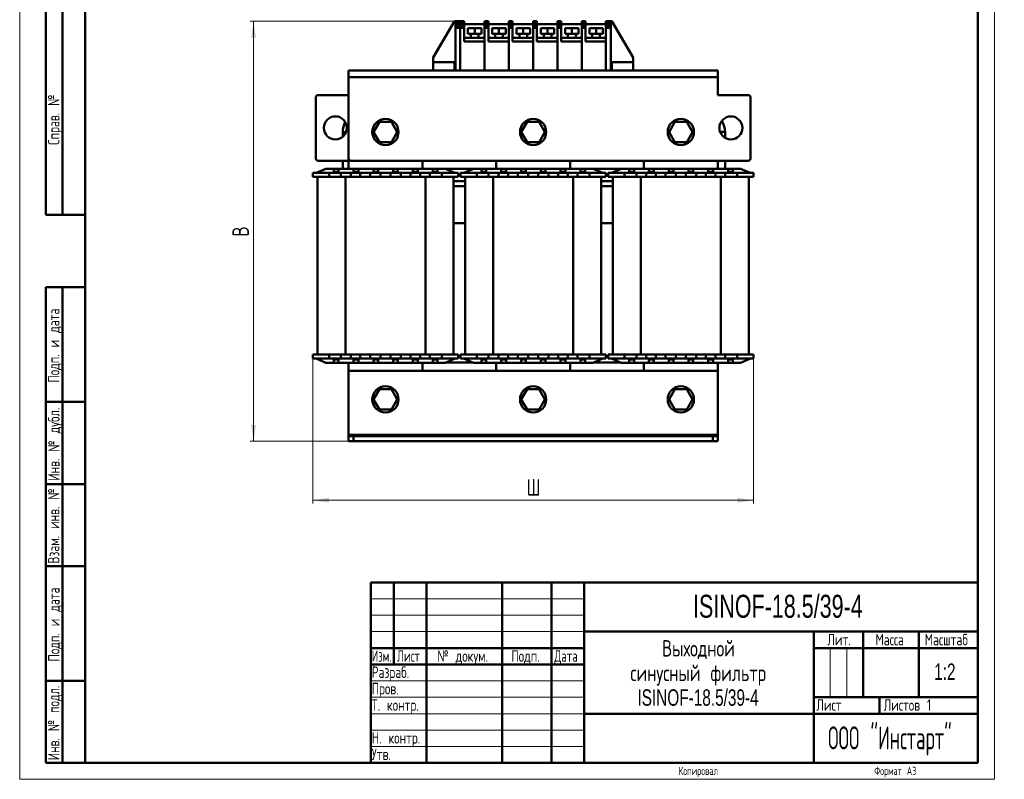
# Model space of a CAD drawing. Header units: millimetres. Extents: x 0 to 600, y 0 to 840.
# Tile 1 of 2: x 0 to 600, y 0 to 463. Entities that reach past the tile are written whole.
import ezdxf

# ---------------------------------------------------------------- set-up
doc = ezdxf.new("R2010")
doc.units = ezdxf.units.MM
doc.header["$LTSCALE"] = 2
doc.layers.add('ОСЕВЫЕ', color=7, linetype='Continuous')
doc.styles.add('SLDTEXTSTYLE0', font='TXT', dxfattribs={"width": 0.7})
doc.styles.add('SLDTEXTSTYLE1', font='TXT', dxfattribs={"width": 0.7, "bigfont": 'bigfont'})
doc.styles.add('SLDTEXTSTYLE2', font='TXT', dxfattribs={"width": 0.705079, "bigfont": 'bigfont'})
doc.styles.add('SLDTEXTSTYLE3', font='TXT', dxfattribs={"width": 0.648852, "bigfont": 'bigfont'})
doc.styles.add('SLDTEXTSTYLE4', font='TXT', dxfattribs={"width": 0.632021, "bigfont": 'bigfont'})
doc.styles.add('SLDTEXTSTYLE5', font='TXT', dxfattribs={"width": 0.625377, "bigfont": 'bigfont'})
doc.styles.add('SLDTEXTSTYLE6', font='TXT', dxfattribs={"width": 0.558023, "bigfont": 'bigfont'})
doc.dimstyles.new('SLDDIMSTYLE0', dxfattribs={"dimtxt": 10, "dimasz": 10, "dimexe": 0, "dimexo": 0.0625, "dimgap": 2.5, "dimtad": 2, "dimdec": 1, "dimrnd": 1e-09, "dimzin": 12, "dimdsep": 46, "dimtxsty": 'SLDTEXTSTYLE0', "dimsah": 1, "dimcen": 0.09, "dimadec": 0, "dimazin": 3, "dimtfac": 1, "dimtdec": 3, "dimtofl": 0, "dimtmove": 0, "dimatfit": 3, "dimfxl": 1, "dimfrac": 2, "dimtolj": 1, "dimtzin": 12, "dimarcsym": 0})

# ---------------------------------------------------------------- blocks, each defined once
blk = doc.blocks.new('SW_NOTE_0')
at = {"color": 0, "linetype": 'Continuous', "lineweight": 0, "char_height": 10, "attachment_point": 2}
for s, insert, style in [('Выходной', (23.12, 12.85), 'SLDTEXTSTYLE1'), ('синусный фильтр', (22.95, -2.15), 'SLDTEXTSTYLE1'), ('ISINOF-18.5/39-4', (22.84, -17.15), 'SLDTEXTSTYLE0')]:
    blk.add_mtext(s, dxfattribs=dict(at, insert=insert, style=style))
blk = doc.blocks.new('_D')
at = {"color": 7, "linetype": 'Continuous', "lineweight": 0}
for p, q in [((178.55, 256.5), (178.55, 168.07)), ((447.25, 256.5), (447.25, 168.07)), ((178.55, 170.07), (447.25, 170.07))]:
    blk.add_line(p, q, dxfattribs=at)
at = {"color": 7, "linetype": 'Continuous', "lineweight": 18}
for points in [[(178.55, 170.07), (188.55, 168.53), (188.55, 171.6)], [(447.25, 170.07), (437.25, 171.6), (437.25, 168.53)]]:
    blk.add_solid(points, dxfattribs=at)
at = {"color": 7, "linetype": 'Continuous', "lineweight": 18, "insert": (308.99, 182.96), "char_height": 10, "attachment_point": 1, "style": 'SLDTEXTSTYLE1'}
blk.add_mtext('Ш', dxfattribs=at)
blk = doc.blocks.new('_D_1')
at = {"color": 7, "linetype": 'Continuous', "lineweight": 0}
for p, q in [((265.48, 462.07), (140.55, 462.07)), ((142.55, 206.07), (142.55, 462.07)), ((203.38, 206.07), (140.55, 206.07))]:
    blk.add_line(p, q, dxfattribs=at)
at = {"color": 7, "linetype": 'Continuous', "lineweight": 18}
for points in [[(142.55, 462.07), (141.01, 452.07), (144.09, 452.07)], [(142.55, 206.07), (144.09, 216.07), (141.01, 216.07)]]:
    blk.add_solid(points, dxfattribs=at)
at = {"color": 7, "linetype": 'Continuous', "lineweight": 18, "insert": (129.66, 330.86), "char_height": 10, "attachment_point": 1, "rotation": 90, "style": 'SLDTEXTSTYLE1'}
blk.add_mtext('В', dxfattribs=at)

msp = doc.modelspace()

# ---------------------------------------------------------------- linework, layer by layer
at = {"color": 7, "linetype": 'Continuous', "lineweight": 50}
for p, q in [((40, 830), (40, 10)), ((40, 830), (40, 10)), ((584, 10), (584, 830)), ((16, 344), (16, 584)), ((16, 344), (16, 584)), ((26, 344), (26, 584)), ((26, 344), (26, 584)), ((265, 462.07), (252, 440.07)), ((265.5, 462.07), (265, 462.07)), ((268.5, 462.07), (265.5, 462.07)), ((265.5, 461.07), (265.5, 462.07)), ((268.5, 461.07), (268.5, 462.07)), ((268.5, 462.07), (270.81, 462.07)), ((268.5, 462.07), (268.5, 461.07)), ((270.81, 462.07), (270.81, 461.07)), ((283.3, 462.07), (285.61, 462.07)), ((283.3, 462.07), (283.3, 461.07)), ((285.61, 462.07), (285.61, 461.07)), ((298.1, 462.07), (300.41, 462.07)), ((298.1, 462.07), (298.1, 461.07)), ((300.41, 462.07), (300.41, 461.07)), ((312.9, 462.07), (315.21, 462.07)), ((312.9, 462.07), (312.9, 461.07)), ((315.21, 462.07), (315.21, 461.07)), ((327.7, 462.07), (330.01, 462.07)), ((327.7, 462.07), (327.7, 461.07)), ((330.01, 462.07), (330.01, 461.07)), ((342.5, 462.07), (344.81, 462.07)), ((342.5, 462.07), (342.5, 461.07)), ((344.81, 462.07), (344.81, 461.07)), ((357.3, 462.07), (360.3, 462.07)), ((357.3, 461.07), (357.3, 462.07)), ((360.3, 462.07), (360.3, 461.07)), ((360.3, 462.07), (360.8, 462.07)), ((360.8, 462.07), (373.8, 440.07)), ((265.5, 461.07), (268.5, 461.07)), ((265.5, 461.07), (265.5, 460.07)), ((265.5, 460.07), (268.5, 460.07)), ((265.5, 460.07), (265.5, 459.07)), ((268.5, 459.07), (265.5, 459.07)), ((265.5, 458.05), (265.5, 459.07)), ((265.5, 458.05), (268.5, 458.05)), ((265.5, 432.07), (265.5, 458.05)), ((268.5, 460.07), (268.5, 461.07)), ((268.5, 461.07), (270.81, 461.07)), ((268.5, 459.07), (268.5, 460.07)), ((270.81, 460.07), (268.5, 460.07)), ((268.5, 458.05), (268.5, 459.07)), ((270.81, 459.07), (268.5, 459.07)), ((268.5, 432.07), (268.5, 458.05)), ((270.81, 458.05), (268.5, 458.05)), ((270.81, 460.07), (270.81, 461.07)), ((283.3, 460.25), (270.81, 460.25)), ((270.81, 459.07), (270.81, 460.07)), ((270.81, 459.07), (270.81, 458.05)), ((270.81, 449.67), (270.81, 458.05)), ((277.28, 457.9), (273.17, 457.9)), ((273.17, 454.37), (273.17, 457.9)), ((277.28, 454.37), (277.28, 457.9)), ((281.4, 457.9), (277.28, 457.9)), ((281.4, 454.37), (281.4, 457.9)), ((283.3, 461.07), (285.61, 461.07)), ((283.3, 461.07), (283.3, 460.07)), ((285.61, 460.07), (283.3, 460.07)), ((283.3, 460.07), (283.3, 459.07)), ((285.61, 459.07), (283.3, 459.07)), ((283.3, 459.07), (283.3, 458.05)), ((285.61, 458.05), (283.3, 458.05)), ((283.3, 458.05), (283.3, 432.07)), ((285.61, 460.07), (285.61, 461.07)), ((298.1, 460.25), (285.61, 460.25)), ((285.61, 459.07), (285.61, 460.07)), ((285.61, 459.07), (285.61, 458.05)), ((285.61, 449.67), (285.61, 458.05)), ((292.08, 457.9), (287.97, 457.9)), ((287.97, 454.37), (287.97, 457.9)), ((296.2, 457.9), (292.08, 457.9)), ((292.08, 454.37), (292.08, 457.9)), ((296.2, 454.37), (296.2, 457.9)), ((298.1, 461.07), (300.41, 461.07)), ((298.1, 461.07), (298.1, 460.07)), ((298.1, 460.07), (300.41, 460.07)), ((298.1, 460.07), (298.1, 459.07)), ((300.41, 459.07), (298.1, 459.07)), ((298.1, 459.07), (298.1, 458.05)), ((298.1, 458.05), (298.1, 432.07)), ((300.41, 458.05), (298.1, 458.05)), ((300.41, 460.07), (300.41, 461.07)), ((312.9, 460.25), (300.41, 460.25)), ((300.41, 459.07), (300.41, 460.07)), ((300.41, 459.07), (300.41, 458.05)), ((300.41, 449.67), (300.41, 458.05)), ((306.88, 457.9), (302.77, 457.9)), ((302.77, 454.37), (302.77, 457.9)), ((306.88, 454.37), (306.88, 457.9)), ((311, 457.9), (306.88, 457.9)), ((311, 454.37), (311, 457.9)), ((312.9, 461.07), (315.21, 461.07)), ((312.9, 461.07), (312.9, 460.07)), ((312.9, 460.07), (315.21, 460.07)), ((312.9, 460.07), (312.9, 459.07)), ((312.9, 459.07), (312.9, 458.05)), ((315.21, 459.07), (312.9, 459.07)), ((312.9, 458.05), (312.9, 432.07)), ((315.21, 458.05), (312.9, 458.05)), ((315.21, 460.07), (315.21, 461.07)), ((327.7, 460.25), (315.21, 460.25)), ((315.21, 459.07), (315.21, 460.07)), ((315.21, 459.07), (315.21, 458.05)), ((315.21, 449.67), (315.21, 458.05)), ((317.57, 454.37), (317.57, 457.9)), ((321.68, 457.9), (317.57, 457.9)), ((325.8, 457.9), (321.68, 457.9)), ((321.68, 454.37), (321.68, 457.9)), ((325.8, 454.37), (325.8, 457.9)), ((327.7, 461.07), (330.01, 461.07)), ((327.7, 461.07), (327.7, 460.07)), ((327.7, 460.07), (330.01, 460.07)), ((327.7, 460.07), (327.7, 459.07)), ((330.01, 459.07), (327.7, 459.07)), ((327.7, 459.07), (327.7, 458.05)), ((327.7, 458.05), (327.7, 432.07)), ((330.01, 458.05), (327.7, 458.05)), ((330.01, 460.07), (330.01, 461.07)), ((342.5, 460.25), (330.01, 460.25)), ((330.01, 459.07), (330.01, 460.07)), ((330.01, 459.07), (330.01, 458.05)), ((330.01, 449.67), (330.01, 458.05)), ((332.37, 454.37), (332.37, 457.9)), ((336.48, 457.9), (332.37, 457.9)), ((336.48, 454.37), (336.48, 457.9)), ((340.6, 457.9), (336.48, 457.9)), ((340.6, 454.37), (340.6, 457.9)), ((342.5, 461.07), (344.81, 461.07)), ((342.5, 461.07), (342.5, 460.07)), ((342.5, 460.07), (344.81, 460.07)), ((342.5, 460.07), (342.5, 459.07)), ((344.81, 459.07), (342.5, 459.07)), ((342.5, 459.07), (342.5, 458.05)), ((342.5, 458.05), (342.5, 432.07)), ((344.81, 458.05), (342.5, 458.05)), ((344.81, 460.07), (344.81, 461.07)), ((357.3, 460.25), (344.81, 460.25)), ((344.81, 459.07), (344.81, 460.07)), ((344.81, 459.07), (344.81, 458.05)), ((344.81, 449.67), (344.81, 458.05)), ((351.28, 457.9), (347.17, 457.9)), ((347.17, 454.37), (347.17, 457.9)), ((351.28, 454.37), (351.28, 457.9)), ((355.4, 457.9), (351.28, 457.9)), ((355.4, 454.37), (355.4, 457.9)), ((360.3, 461.07), (357.3, 461.07)), ((357.3, 460.07), (357.3, 461.07)), ((357.3, 452.02), (357.3, 460.25)), ((360.3, 460.07), (357.3, 460.07)), ((357.3, 459.07), (357.3, 460.07)), ((357.3, 459.07), (360.3, 459.07)), ((357.3, 458.05), (357.3, 459.07)), ((360.3, 458.05), (357.3, 458.05)), ((357.3, 458.05), (357.3, 432.07)), ((360.3, 461.07), (360.3, 460.07)), ((360.3, 460.07), (360.3, 459.07)), ((360.3, 459.07), (360.3, 458.05)), ((360.3, 432.07), (360.3, 458.05)), ((283.3, 452.02), (270.81, 452.02)), ((277.28, 454.37), (273.17, 454.37)), ((274.93, 454.37), (274.93, 452.02)), ((281.4, 454.37), (277.28, 454.37)), ((279.64, 452.02), (279.64, 454.37)), ((298.1, 452.02), (285.61, 452.02)), ((292.08, 454.37), (287.97, 454.37)), ((289.73, 454.37), (289.73, 452.02)), ((296.2, 454.37), (292.08, 454.37)), ((294.44, 452.02), (294.44, 454.37)), ((312.9, 452.02), (300.41, 452.02)), ((306.88, 454.37), (302.77, 454.37)), ((304.53, 454.37), (304.53, 452.02)), ((311, 454.37), (306.88, 454.37)), ((309.24, 452.02), (309.24, 454.37)), ((327.7, 452.02), (315.21, 452.02)), ((321.68, 454.37), (317.57, 454.37)), ((319.33, 454.37), (319.33, 452.02)), ((325.8, 454.37), (321.68, 454.37)), ((324.04, 452.02), (324.04, 454.37)), ((342.5, 452.02), (330.01, 452.02)), ((336.48, 454.37), (332.37, 454.37)), ((334.13, 454.37), (334.13, 452.02)), ((340.6, 454.37), (336.48, 454.37)), ((338.84, 452.02), (338.84, 454.37)), ((357.3, 452.02), (344.81, 452.02)), ((351.28, 454.37), (347.17, 454.37)), ((348.93, 454.37), (348.93, 452.02)), ((355.4, 454.37), (351.28, 454.37)), ((353.64, 452.02), (353.64, 454.37)), ((357.3, 449.67), (357.3, 452.02)), ((283.3, 449.67), (270.81, 449.67)), ((283.3, 432.07), (283.3, 449.67)), ((298.1, 449.67), (285.61, 449.67)), ((298.1, 432.07), (298.1, 449.67)), ((312.9, 449.67), (300.41, 449.67)), ((312.9, 432.07), (312.9, 449.67)), ((327.7, 449.67), (315.21, 449.67)), ((327.7, 432.07), (327.7, 449.67)), ((342.5, 449.67), (330.01, 449.67)), ((342.5, 432.07), (342.5, 449.67)), ((357.3, 449.67), (344.81, 449.67)), ((357.3, 432.07), (357.3, 449.67)), ((252, 437.07), (252, 440.07)), ((373.8, 437.07), (373.8, 440.07)), ((200.4, 432.07), (425.4, 432.07)), ((200.4, 428.07), (200.4, 432.07)), ((252, 432.07), (252, 437.07)), ((265, 437.07), (252, 437.07)), ((265, 437.07), (265, 432.07)), ((265, 437.07), (265.5, 437.07)), ((265, 432.07), (265.5, 432.07)), ((265.5, 432.07), (265.5, 437.07)), ((265.5, 432.07), (268.5, 432.07)), ((283.3, 432.07), (268.5, 432.07)), ((298.1, 432.07), (283.3, 432.07)), ((312.9, 432.07), (298.1, 432.07)), ((327.7, 432.07), (312.9, 432.07)), ((342.5, 432.07), (327.7, 432.07)), ((357.3, 432.07), (342.5, 432.07)), ((360.3, 432.07), (357.3, 432.07)), ((360.3, 432.07), (360.3, 437.07)), ((360.3, 437.07), (360.8, 437.07)), ((360.3, 432.07), (360.8, 432.07)), ((373.8, 437.07), (360.8, 437.07)), ((360.8, 437.07), (360.8, 432.07)), ((373.8, 432.07), (373.8, 437.07)), ((425.4, 432.07), (425.4, 428.07)), ((200.4, 378.57), (200.4, 428.07)), ((425.4, 428.07), (200.4, 428.07)), ((425.4, 428.07), (425.4, 417.07)), ((180.4, 415.57), (180.4, 378.57)), ((200.4, 417.07), (181.9, 417.07)), ((425.4, 417.07), (443.9, 417.07)), ((445.4, 415.57), (445.4, 378.57)), ((215.7, 394.57), (219.3, 400.8)), ((219.3, 400.8), (226.5, 400.8)), ((226.5, 400.8), (230.1, 394.57)), ((305.7, 394.57), (309.3, 400.8)), ((309.3, 400.8), (316.5, 400.8)), ((316.5, 400.8), (320.1, 394.57)), ((395.7, 394.57), (399.3, 400.8)), ((399.3, 400.8), (406.5, 400.8)), ((406.5, 400.8), (410.1, 394.57)), ((196.9, 394.53), (196.9, 391.7)), ((219.3, 388.33), (215.7, 394.57)), ((230.1, 394.57), (226.5, 388.33)), ((309.3, 388.33), (305.7, 394.57)), ((320.1, 394.57), (316.5, 388.33)), ((399.3, 388.33), (395.7, 394.57)), ((410.1, 394.57), (406.5, 388.33)), ((429.88, 394.58), (429.88, 391.02)), ((226.5, 388.33), (219.3, 388.33)), ((316.5, 388.33), (309.3, 388.33)), ((406.5, 388.33), (399.3, 388.33)), ((200.4, 372.22), (200.4, 378.57)), ((186.64, 372.22), (180.64, 369.72)), ((181.9, 377.07), (200.4, 377.07)), ((191.44, 372.22), (186.64, 372.22)), ((191.44, 372.22), (194.37, 372.22)), ((191.44, 370.22), (191.44, 372.22)), ((194.37, 372.22), (194.37, 370.22)), ((203.49, 372.22), (194.37, 372.22)), ((196.9, 377.07), (196.9, 372.22)), ((443.9, 377.07), (201.9, 377.07)), ((203.49, 372.22), (206.42, 372.22)), ((203.49, 370.22), (203.49, 372.22)), ((206.42, 372.22), (206.42, 370.22)), ((215.54, 372.22), (206.42, 372.22)), ((215.54, 372.22), (218.47, 372.22)), ((215.54, 370.22), (215.54, 372.22)), ((218.47, 372.22), (218.47, 370.22)), ((227.59, 372.22), (218.47, 372.22)), ((227.59, 372.22), (230.52, 372.22)), ((227.59, 370.22), (227.59, 372.22)), ((230.52, 372.22), (230.52, 370.22)), ((239.64, 372.22), (230.52, 372.22)), ((239.64, 372.22), (242.58, 372.22)), ((239.64, 370.22), (239.64, 372.22)), ((242.58, 372.22), (242.58, 370.22)), ((251.7, 372.22), (242.58, 372.22)), ((245.4, 377.07), (245.4, 372.22)), ((251.7, 372.22), (254.63, 372.22)), ((251.7, 370.22), (251.7, 372.22)), ((254.63, 372.22), (254.63, 370.22)), ((259.37, 372.22), (254.63, 372.22)), ((265.37, 369.72), (259.37, 372.22)), ((259.73, 372.07), (276.28, 372.07)), ((276.64, 372.22), (270.64, 369.72)), ((281.44, 372.22), (276.64, 372.22)), ((281.44, 372.22), (284.37, 372.22)), ((281.44, 370.22), (281.44, 372.22)), ((284.37, 372.22), (284.37, 370.22)), ((293.49, 372.22), (284.37, 372.22)), ((290.4, 372.22), (290.4, 377.07)), ((293.49, 372.22), (296.42, 372.22)), ((293.49, 370.22), (293.49, 372.22)), ((296.42, 372.22), (296.42, 370.22)), ((305.54, 372.22), (296.42, 372.22)), ((305.54, 372.22), (308.47, 372.22)), ((305.54, 370.22), (305.54, 372.22)), ((308.47, 372.22), (308.47, 370.22)), ((317.59, 372.22), (308.47, 372.22)), ((317.59, 372.22), (320.52, 372.22)), ((317.59, 370.22), (317.59, 372.22)), ((320.52, 372.22), (320.52, 370.22)), ((329.64, 372.22), (320.52, 372.22)), ((329.64, 372.22), (332.58, 372.22)), ((329.64, 370.22), (329.64, 372.22)), ((332.58, 372.22), (332.58, 370.22)), ((341.7, 372.22), (332.58, 372.22)), ((335.4, 377.07), (335.4, 372.22)), ((341.7, 372.22), (344.63, 372.22)), ((341.7, 370.22), (341.7, 372.22)), ((344.63, 372.22), (344.63, 370.22)), ((349.37, 372.22), (344.63, 372.22)), ((355.37, 369.72), (349.37, 372.22)), ((349.73, 372.07), (366.28, 372.07)), ((366.64, 372.22), (360.64, 369.72)), ((371.44, 372.22), (366.64, 372.22)), ((371.44, 372.22), (374.37, 372.22)), ((371.44, 370.22), (371.44, 372.22)), ((374.37, 372.22), (374.37, 370.22)), ((383.49, 372.22), (374.37, 372.22)), ((380.4, 372.22), (380.4, 377.07)), ((383.49, 372.22), (386.42, 372.22)), ((383.49, 370.22), (383.49, 372.22)), ((386.42, 372.22), (386.42, 370.22)), ((395.54, 372.22), (386.42, 372.22)), ((395.54, 372.22), (398.47, 372.22)), ((395.54, 370.22), (395.54, 372.22)), ((398.47, 372.22), (398.47, 370.22)), ((407.59, 372.22), (398.47, 372.22)), ((407.59, 372.22), (410.52, 372.22)), ((407.59, 370.22), (407.59, 372.22)), ((410.52, 372.22), (410.52, 370.22)), ((419.64, 372.22), (410.52, 372.22)), ((419.64, 372.22), (422.58, 372.22)), ((419.64, 370.22), (419.64, 372.22)), ((422.58, 372.22), (422.58, 370.22)), ((431.7, 372.22), (422.58, 372.22)), ((425.4, 377.07), (425.4, 372.22)), ((429.88, 377.07), (429.88, 372.22)), ((431.7, 372.22), (434.63, 372.22)), ((431.7, 370.22), (431.7, 372.22)), ((434.63, 372.22), (434.63, 370.22)), ((439.37, 372.22), (434.63, 372.22)), ((445.37, 369.72), (439.37, 372.22)), ((178.55, 367.17), (178.55, 369.62)), ((188.55, 369.62), (178.55, 369.62)), ((178.55, 367.17), (188.55, 367.17)), ((180.64, 369.72), (180.64, 369.62)), ((181.5, 367.17), (181.5, 258.97)), ((188.55, 367.17), (188.55, 369.62)), ((195.8, 369.62), (188.55, 369.62)), ((188.55, 367.17), (195.8, 367.17)), ((194.37, 370.22), (191.44, 370.22)), ((191.44, 370.22), (191.44, 369.62)), ((194.37, 370.22), (194.37, 369.62)), ((195.8, 367.17), (195.8, 369.62)), ((201.8, 369.62), (195.8, 369.62)), ((195.8, 367.17), (198.5, 367.17)), ((198.5, 367.17), (198.5, 258.97)), ((198.5, 367.17), (201.8, 367.17)), ((207.59, 369.62), (201.8, 369.62)), ((201.8, 369.62), (201.8, 367.17)), ((201.8, 367.17), (207.59, 367.17)), ((206.42, 370.22), (203.49, 370.22)), ((203.49, 370.22), (203.49, 369.62)), ((206.42, 370.22), (206.42, 369.62)), ((207.59, 367.17), (207.59, 369.62)), ((213.59, 369.62), (207.59, 369.62)), ((207.59, 367.17), (213.59, 367.17)), ((219.9, 369.62), (213.59, 369.62)), ((213.59, 369.62), (213.59, 367.17)), ((213.59, 367.17), (219.9, 367.17)), ((218.47, 370.22), (215.54, 370.22)), ((215.54, 370.22), (215.54, 369.62)), ((218.47, 370.22), (218.47, 369.62)), ((219.9, 367.17), (219.9, 369.62)), ((225.9, 369.62), (219.9, 369.62)), ((219.9, 367.17), (225.9, 367.17)), ((225.9, 369.62), (225.9, 367.17)), ((232.21, 369.62), (225.9, 369.62)), ((225.9, 367.17), (232.21, 367.17)), ((230.52, 370.22), (227.59, 370.22)), ((227.59, 370.22), (227.59, 369.62)), ((230.52, 370.22), (230.52, 369.62)), ((232.21, 367.17), (232.21, 369.62)), ((238.21, 369.62), (232.21, 369.62)), ((232.21, 367.17), (238.21, 367.17)), ((244.01, 369.62), (238.21, 369.62)), ((238.21, 369.62), (238.21, 367.17)), ((238.21, 367.17), (244.01, 367.17)), ((242.58, 370.22), (239.64, 370.22)), ((239.64, 370.22), (239.64, 369.62)), ((242.58, 370.22), (242.58, 369.62)), ((244.01, 367.17), (244.01, 369.62)), ((250.01, 369.62), (244.01, 369.62)), ((244.01, 367.17), (247.3, 367.17)), ((247.3, 367.17), (247.3, 258.97)), ((250.01, 367.17), (247.3, 367.17)), ((257.25, 369.62), (250.01, 369.62)), ((250.01, 369.62), (250.01, 367.17)), ((250.01, 367.17), (257.25, 367.17)), ((251.7, 370.22), (251.7, 369.62)), ((254.63, 370.22), (251.7, 370.22)), ((254.63, 370.22), (254.63, 369.62)), ((257.25, 367.17), (257.25, 369.62)), ((267.25, 369.62), (257.25, 369.62)), ((257.25, 367.17), (267.25, 367.17)), ((264.3, 258.97), (264.3, 367.17)), ((265.37, 369.72), (265.37, 369.62)), ((267.25, 367.17), (267.25, 369.62)), ((268.55, 367.17), (268.55, 369.62)), ((278.55, 369.62), (268.55, 369.62)), ((268.55, 367.17), (278.55, 367.17)), ((270.64, 369.72), (270.64, 369.62)), ((271.5, 367.17), (271.5, 258.97)), ((278.55, 367.17), (278.55, 369.62)), ((285.8, 369.62), (278.55, 369.62)), ((278.55, 367.17), (285.8, 367.17)), ((284.37, 370.22), (281.44, 370.22)), ((281.44, 370.22), (281.44, 369.62)), ((284.37, 370.22), (284.37, 369.62)), ((285.8, 367.17), (285.8, 369.62)), ((291.8, 369.62), (285.8, 369.62)), ((285.8, 367.17), (288.5, 367.17)), ((288.5, 367.17), (288.5, 258.97)), ((288.5, 367.17), (291.8, 367.17)), ((297.59, 369.62), (291.8, 369.62)), ((291.8, 369.62), (291.8, 367.17)), ((291.8, 367.17), (297.59, 367.17)), ((296.42, 370.22), (293.49, 370.22)), ((293.49, 370.22), (293.49, 369.62)), ((296.42, 370.22), (296.42, 369.62)), ((297.59, 367.17), (297.59, 369.62)), ((303.59, 369.62), (297.59, 369.62)), ((297.59, 367.17), (303.59, 367.17)), ((303.59, 369.62), (303.59, 367.17)), ((309.9, 369.62), (303.59, 369.62)), ((303.59, 367.17), (309.9, 367.17)), ((305.54, 370.22), (305.54, 369.62)), ((308.47, 370.22), (305.54, 370.22)), ((308.47, 370.22), (308.47, 369.62)), ((309.9, 367.17), (309.9, 369.62)), ((315.9, 369.62), (309.9, 369.62)), ((309.9, 367.17), (315.9, 367.17)), ((315.9, 369.62), (315.9, 367.17)), ((322.21, 369.62), (315.9, 369.62)), ((315.9, 367.17), (322.21, 367.17)), ((320.52, 370.22), (317.59, 370.22)), ((317.59, 370.22), (317.59, 369.62)), ((320.52, 370.22), (320.52, 369.62)), ((322.21, 367.17), (322.21, 369.62)), ((328.21, 369.62), (322.21, 369.62)), ((322.21, 367.17), (328.21, 367.17)), ((328.21, 369.62), (328.21, 367.17)), ((334.01, 369.62), (328.21, 369.62)), ((328.21, 367.17), (334.01, 367.17)), ((332.58, 370.22), (329.64, 370.22)), ((329.64, 370.22), (329.64, 369.62)), ((332.58, 370.22), (332.58, 369.62)), ((334.01, 367.17), (334.01, 369.62)), ((340.01, 369.62), (334.01, 369.62)), ((334.01, 367.17), (337.3, 367.17)), ((337.3, 367.17), (337.3, 258.97)), ((340.01, 367.17), (337.3, 367.17)), ((340.01, 369.62), (340.01, 367.17)), ((347.25, 369.62), (340.01, 369.62)), ((340.01, 367.17), (347.25, 367.17)), ((344.63, 370.22), (341.7, 370.22)), ((341.7, 370.22), (341.7, 369.62)), ((344.63, 370.22), (344.63, 369.62)), ((347.25, 367.17), (347.25, 369.62)), ((357.25, 369.62), (347.25, 369.62)), ((347.25, 367.17), (357.25, 367.17)), ((354.3, 258.97), (354.3, 367.17)), ((355.37, 369.72), (355.37, 369.62)), ((357.25, 367.17), (357.25, 369.62)), ((358.55, 367.17), (358.55, 369.62)), ((368.55, 369.62), (358.55, 369.62)), ((368.55, 367.17), (358.55, 367.17)), ((360.64, 369.72), (360.64, 369.62)), ((361.5, 367.17), (361.5, 258.97)), ((368.55, 367.17), (368.55, 369.62)), ((375.8, 369.62), (368.55, 369.62)), ((375.8, 367.17), (368.55, 367.17)), ((371.44, 370.22), (371.44, 369.62)), ((374.37, 370.22), (371.44, 370.22)), ((374.37, 370.22), (374.37, 369.62)), ((375.8, 367.17), (375.8, 369.62)), ((375.8, 369.62), (381.8, 369.62)), ((375.8, 367.17), (378.5, 367.17)), ((378.5, 367.17), (378.5, 258.97)), ((378.5, 367.17), (381.8, 367.17)), ((381.8, 369.62), (381.8, 367.17)), ((387.59, 369.62), (381.8, 369.62)), ((387.59, 367.17), (381.8, 367.17)), ((386.42, 370.22), (383.49, 370.22)), ((383.49, 370.22), (383.49, 369.62)), ((386.42, 370.22), (386.42, 369.62)), ((387.59, 367.17), (387.59, 369.62)), ((387.59, 369.62), (393.59, 369.62)), ((387.59, 367.17), (393.59, 367.17)), ((393.59, 369.62), (393.59, 367.17)), ((399.9, 369.62), (393.59, 369.62)), ((399.9, 367.17), (393.59, 367.17)), ((398.47, 370.22), (395.54, 370.22)), ((395.54, 370.22), (395.54, 369.62)), ((398.47, 370.22), (398.47, 369.62)), ((399.9, 367.17), (399.9, 369.62)), ((399.9, 369.62), (405.9, 369.62)), ((399.9, 367.17), (405.9, 367.17)), ((405.9, 369.62), (405.9, 367.17)), ((412.21, 369.62), (405.9, 369.62)), ((412.21, 367.17), (405.9, 367.17)), ((410.52, 370.22), (407.59, 370.22)), ((407.59, 370.22), (407.59, 369.62)), ((410.52, 370.22), (410.52, 369.62)), ((412.21, 367.17), (412.21, 369.62)), ((412.21, 369.62), (418.21, 369.62)), ((412.21, 367.17), (418.21, 367.17)), ((418.21, 369.62), (418.21, 367.17)), ((424.01, 369.62), (418.21, 369.62)), ((424.01, 367.17), (418.21, 367.17)), ((422.58, 370.22), (419.64, 370.22)), ((419.64, 370.22), (419.64, 369.62)), ((422.58, 370.22), (422.58, 369.62)), ((424.01, 367.17), (424.01, 369.62)), ((424.01, 369.62), (430.01, 369.62)), ((424.01, 367.17), (427.3, 367.17)), ((427.3, 367.17), (427.3, 258.97)), ((430.01, 367.17), (427.3, 367.17)), ((430.01, 369.62), (430.01, 367.17)), ((437.25, 369.62), (430.01, 369.62)), ((437.25, 367.17), (430.01, 367.17)), ((431.7, 370.22), (431.7, 369.62)), ((434.63, 370.22), (431.7, 370.22)), ((434.63, 370.22), (434.63, 369.62)), ((437.25, 367.17), (437.25, 369.62)), ((447.25, 369.62), (437.25, 369.62)), ((447.25, 367.17), (437.25, 367.17)), ((444.3, 258.97), (444.3, 367.17)), ((445.37, 369.72), (445.37, 369.62)), ((447.25, 367.17), (447.25, 369.62)), ((271.5, 364.57), (264.3, 364.57)), ((264.3, 361.57), (271.5, 361.57)), ((361.5, 364.57), (354.3, 364.57)), ((354.3, 361.57), (361.5, 361.57)), ((16, 344), (40, 344)), ((271.5, 339.07), (264.3, 339.07)), ((361.5, 339.07), (354.3, 339.07)), ((16, 10), (16, 300)), ((16, 300), (40, 300)), ((26, 10), (26, 300)), ((178.55, 258.97), (178.55, 256.52)), ((178.55, 258.97), (188.55, 258.97)), ((188.55, 258.97), (188.55, 256.52)), ((188.55, 258.97), (195.8, 258.97)), ((195.8, 256.52), (195.8, 258.97)), ((195.8, 258.97), (198.5, 258.97)), ((198.5, 258.97), (201.8, 258.97)), ((201.8, 258.97), (207.59, 258.97)), ((201.8, 258.97), (201.8, 256.52)), ((207.59, 256.52), (207.59, 258.97)), ((207.59, 258.97), (213.59, 258.97)), ((213.59, 258.97), (219.9, 258.97)), ((213.59, 258.97), (213.59, 256.52)), ((219.9, 256.52), (219.9, 258.97)), ((219.9, 258.97), (225.9, 258.97)), ((225.9, 258.97), (232.21, 258.97)), ((225.9, 258.97), (225.9, 256.52)), ((232.21, 256.52), (232.21, 258.97)), ((232.21, 258.97), (238.21, 258.97)), ((238.21, 258.97), (238.21, 256.52)), ((238.21, 258.97), (244.01, 258.97)), ((244.01, 256.52), (244.01, 258.97)), ((244.01, 258.97), (247.3, 258.97)), ((247.3, 258.97), (250.01, 258.97)), ((250.01, 258.97), (257.25, 258.97)), ((250.01, 258.97), (250.01, 256.52)), ((257.25, 258.97), (257.25, 256.52)), ((257.25, 258.97), (267.25, 258.97)), ((267.25, 258.97), (267.25, 256.52)), ((268.55, 258.97), (268.55, 256.52)), ((268.55, 258.97), (278.55, 258.97)), ((278.55, 258.97), (278.55, 256.52)), ((278.55, 258.97), (285.8, 258.97)), ((285.8, 256.52), (285.8, 258.97)), ((285.8, 258.97), (288.5, 258.97)), ((288.5, 258.97), (291.8, 258.97)), ((291.8, 258.97), (297.59, 258.97)), ((291.8, 258.97), (291.8, 256.52)), ((297.59, 256.52), (297.59, 258.97)), ((297.59, 258.97), (303.59, 258.97)), ((303.59, 258.97), (303.59, 256.52)), ((303.59, 258.97), (309.9, 258.97)), ((309.9, 256.52), (309.9, 258.97)), ((309.9, 258.97), (315.9, 258.97)), ((315.9, 258.97), (315.9, 256.52)), ((315.9, 258.97), (322.21, 258.97)), ((322.21, 256.52), (322.21, 258.97)), ((322.21, 258.97), (328.21, 258.97)), ((328.21, 258.97), (328.21, 256.52)), ((328.21, 258.97), (334.01, 258.97)), ((334.01, 256.52), (334.01, 258.97)), ((334.01, 258.97), (337.3, 258.97)), ((337.3, 258.97), (340.01, 258.97)), ((340.01, 258.97), (340.01, 256.52)), ((340.01, 258.97), (347.25, 258.97)), ((347.25, 258.97), (347.25, 256.52)), ((347.25, 258.97), (357.25, 258.97)), ((357.25, 258.97), (357.25, 256.52)), ((358.55, 258.97), (358.55, 256.52)), ((368.55, 258.97), (358.55, 258.97)), ((368.55, 258.97), (368.55, 256.52)), ((375.8, 258.97), (368.55, 258.97)), ((375.8, 256.52), (375.8, 258.97)), ((375.8, 258.97), (378.5, 258.97)), ((378.5, 258.97), (381.8, 258.97)), ((381.8, 258.97), (381.8, 256.52)), ((387.59, 258.97), (381.8, 258.97)), ((387.59, 256.52), (387.59, 258.97)), ((387.59, 258.97), (393.59, 258.97)), ((393.59, 258.97), (393.59, 256.52)), ((399.9, 258.97), (393.59, 258.97)), ((399.9, 256.52), (399.9, 258.97)), ((399.9, 258.97), (405.9, 258.97)), ((405.9, 258.97), (405.9, 256.52)), ((412.21, 258.97), (405.9, 258.97)), ((412.21, 256.52), (412.21, 258.97)), ((412.21, 258.97), (418.21, 258.97)), ((418.21, 258.97), (418.21, 256.52)), ((424.01, 258.97), (418.21, 258.97)), ((424.01, 256.52), (424.01, 258.97)), ((424.01, 258.97), (427.3, 258.97)), ((427.3, 258.97), (430.01, 258.97)), ((430.01, 258.97), (430.01, 256.52)), ((437.25, 258.97), (430.01, 258.97)), ((437.25, 258.97), (437.25, 256.52)), ((447.25, 258.97), (437.25, 258.97)), ((447.25, 258.97), (447.25, 256.52)), ((178.55, 256.52), (188.55, 256.52)), ((180.64, 256.52), (180.64, 256.42)), ((180.64, 256.42), (186.64, 253.92)), ((186.64, 253.92), (191.44, 253.92)), ((188.55, 256.52), (195.8, 256.52)), ((191.44, 255.92), (191.44, 256.52)), ((191.44, 255.92), (194.37, 255.92)), ((191.44, 253.92), (191.44, 255.92)), ((194.37, 253.92), (191.44, 253.92)), ((194.37, 255.92), (194.37, 256.52)), ((194.37, 255.92), (194.37, 253.92)), ((194.37, 253.92), (203.49, 253.92)), ((201.8, 256.52), (195.8, 256.52)), ((200.4, 249.07), (200.4, 253.92)), ((201.8, 256.52), (207.59, 256.52)), ((203.49, 255.92), (203.49, 256.52)), ((203.49, 255.92), (206.42, 255.92)), ((203.49, 253.92), (203.49, 255.92)), ((206.42, 253.92), (203.49, 253.92)), ((206.42, 255.92), (206.42, 256.52)), ((206.42, 255.92), (206.42, 253.92)), ((206.42, 253.92), (215.54, 253.92)), ((213.59, 256.52), (207.59, 256.52)), ((213.59, 256.52), (219.9, 256.52)), ((215.54, 255.92), (215.54, 256.52)), ((215.54, 255.92), (218.47, 255.92)), ((215.54, 253.92), (215.54, 255.92)), ((218.47, 253.92), (215.54, 253.92)), ((218.47, 255.92), (218.47, 256.52)), ((218.47, 255.92), (218.47, 253.92)), ((218.47, 253.92), (227.59, 253.92)), ((225.9, 256.52), (219.9, 256.52)), ((225.9, 256.52), (232.21, 256.52)), ((227.59, 255.92), (227.59, 256.52)), ((227.59, 255.92), (230.52, 255.92)), ((227.59, 253.92), (227.59, 255.92)), ((230.52, 253.92), (227.59, 253.92)), ((230.52, 255.92), (230.52, 256.52)), ((230.52, 255.92), (230.52, 253.92)), ((230.52, 253.92), (239.64, 253.92)), ((238.21, 256.52), (232.21, 256.52)), ((238.21, 256.52), (244.01, 256.52)), ((239.64, 255.92), (239.64, 256.52)), ((239.64, 255.92), (242.58, 255.92)), ((239.64, 253.92), (239.64, 255.92)), ((242.58, 253.92), (239.64, 253.92)), ((242.58, 255.92), (242.58, 256.52)), ((242.58, 255.92), (242.58, 253.92)), ((242.58, 253.92), (251.7, 253.92)), ((250.01, 256.52), (244.01, 256.52)), ((245.4, 253.92), (245.4, 249.07)), ((250.01, 256.52), (257.25, 256.52)), ((251.7, 255.92), (251.7, 256.52)), ((251.7, 255.92), (254.63, 255.92)), ((251.7, 253.92), (251.7, 255.92)), ((254.63, 253.92), (251.7, 253.92)), ((254.63, 255.92), (254.63, 256.52)), ((254.63, 255.92), (254.63, 253.92)), ((254.63, 253.92), (259.37, 253.92)), ((257.25, 256.52), (267.25, 256.52)), ((259.37, 253.92), (265.37, 256.42)), ((276.28, 254.07), (259.73, 254.07)), ((265.37, 256.42), (265.37, 256.52)), ((268.55, 256.52), (278.55, 256.52)), ((270.64, 256.52), (270.64, 256.42)), ((270.64, 256.42), (276.64, 253.92)), ((272.9, 254.07), (272.9, 255.47)), ((276.64, 253.92), (281.44, 253.92)), ((278.55, 256.52), (285.8, 256.52)), ((281.44, 255.92), (281.44, 256.52)), ((281.44, 255.92), (284.37, 255.92)), ((281.44, 253.92), (281.44, 255.92)), ((284.37, 253.92), (281.44, 253.92)), ((284.37, 255.92), (284.37, 256.52)), ((284.37, 255.92), (284.37, 253.92)), ((284.37, 253.92), (293.49, 253.92)), ((291.8, 256.52), (285.8, 256.52)), ((290.4, 249.07), (290.4, 253.92)), ((291.8, 256.52), (297.59, 256.52)), ((293.49, 255.92), (293.49, 256.52)), ((293.49, 255.92), (296.42, 255.92)), ((293.49, 253.92), (293.49, 255.92)), ((296.42, 253.92), (293.49, 253.92)), ((296.42, 255.92), (296.42, 256.52)), ((296.42, 255.92), (296.42, 253.92)), ((296.42, 253.92), (305.54, 253.92)), ((303.59, 256.52), (297.59, 256.52)), ((303.59, 256.52), (309.9, 256.52)), ((305.54, 255.92), (305.54, 256.52)), ((305.54, 255.92), (308.47, 255.92)), ((305.54, 253.92), (305.54, 255.92)), ((308.47, 253.92), (305.54, 253.92)), ((308.47, 255.92), (308.47, 256.52)), ((308.47, 255.92), (308.47, 253.92)), ((308.47, 253.92), (317.59, 253.92)), ((315.9, 256.52), (309.9, 256.52)), ((315.9, 256.52), (322.21, 256.52)), ((317.59, 255.92), (317.59, 256.52)), ((317.59, 255.92), (320.52, 255.92)), ((317.59, 253.92), (317.59, 255.92)), ((320.52, 253.92), (317.59, 253.92)), ((320.52, 255.92), (320.52, 256.52)), ((320.52, 255.92), (320.52, 253.92)), ((320.52, 253.92), (329.64, 253.92)), ((328.21, 256.52), (322.21, 256.52)), ((328.21, 256.52), (334.01, 256.52)), ((329.64, 255.92), (329.64, 256.52)), ((329.64, 255.92), (332.58, 255.92)), ((329.64, 253.92), (329.64, 255.92)), ((332.58, 253.92), (329.64, 253.92)), ((332.58, 255.92), (332.58, 256.52)), ((332.58, 255.92), (332.58, 253.92)), ((332.58, 253.92), (341.7, 253.92)), ((340.01, 256.52), (334.01, 256.52)), ((335.4, 253.92), (335.4, 249.07)), ((340.01, 256.52), (347.25, 256.52)), ((341.7, 255.92), (341.7, 256.52)), ((341.7, 255.92), (344.63, 255.92)), ((341.7, 253.92), (341.7, 255.92)), ((344.63, 253.92), (341.7, 253.92)), ((344.63, 255.92), (344.63, 256.52)), ((344.63, 255.92), (344.63, 253.92)), ((344.63, 253.92), (349.37, 253.92)), ((347.25, 256.52), (357.25, 256.52)), ((349.37, 253.92), (355.37, 256.42)), ((366.28, 254.07), (349.73, 254.07)), ((352.9, 255.39), (352.9, 254.07)), ((355.37, 256.42), (355.37, 256.52)), ((358.55, 256.52), (368.55, 256.52)), ((360.64, 256.52), (360.64, 256.42)), ((360.64, 256.42), (366.64, 253.92)), ((366.64, 253.92), (371.44, 253.92)), ((368.55, 256.52), (375.8, 256.52)), ((371.44, 255.92), (371.44, 256.52)), ((371.44, 255.92), (374.37, 255.92)), ((371.44, 253.92), (371.44, 255.92)), ((374.37, 253.92), (371.44, 253.92)), ((374.37, 255.92), (374.37, 256.52)), ((374.37, 255.92), (374.37, 253.92)), ((374.37, 253.92), (383.49, 253.92)), ((375.8, 256.52), (381.8, 256.52)), ((380.4, 249.07), (380.4, 253.92)), ((381.8, 256.52), (387.59, 256.52)), ((383.49, 255.92), (383.49, 256.52)), ((383.49, 255.92), (386.42, 255.92)), ((383.49, 253.92), (383.49, 255.92)), ((386.42, 253.92), (383.49, 253.92)), ((386.42, 255.92), (386.42, 256.52)), ((386.42, 255.92), (386.42, 253.92)), ((386.42, 253.92), (395.54, 253.92)), ((387.59, 256.52), (393.59, 256.52)), ((393.59, 256.52), (399.9, 256.52)), ((395.54, 255.92), (395.54, 256.52)), ((395.54, 255.92), (398.47, 255.92)), ((395.54, 253.92), (395.54, 255.92)), ((398.47, 253.92), (395.54, 253.92)), ((398.47, 255.92), (398.47, 256.52)), ((398.47, 255.92), (398.47, 253.92)), ((398.47, 253.92), (407.59, 253.92)), ((399.9, 256.52), (405.9, 256.52)), ((405.9, 256.52), (412.21, 256.52)), ((407.59, 255.92), (407.59, 256.52)), ((407.59, 255.92), (410.52, 255.92)), ((407.59, 253.92), (407.59, 255.92)), ((410.52, 253.92), (407.59, 253.92)), ((410.52, 255.92), (410.52, 256.52)), ((410.52, 255.92), (410.52, 253.92)), ((410.52, 253.92), (419.64, 253.92)), ((412.21, 256.52), (418.21, 256.52)), ((418.21, 256.52), (424.01, 256.52)), ((419.64, 255.92), (419.64, 256.52)), ((419.64, 255.92), (422.58, 255.92)), ((419.64, 253.92), (419.64, 255.92)), ((422.58, 253.92), (419.64, 253.92)), ((422.58, 255.92), (422.58, 256.52)), ((422.58, 255.92), (422.58, 253.92)), ((422.58, 253.92), (431.7, 253.92)), ((424.01, 256.52), (430.01, 256.52)), ((425.4, 253.92), (425.4, 249.07)), ((430.01, 256.52), (437.25, 256.52)), ((431.7, 255.92), (431.7, 256.52)), ((431.7, 255.92), (434.63, 255.92)), ((431.7, 253.92), (431.7, 255.92)), ((434.63, 253.92), (431.7, 253.92)), ((434.63, 255.92), (434.63, 256.52)), ((434.63, 255.92), (434.63, 253.92)), ((434.63, 253.92), (439.37, 253.92)), ((437.25, 256.52), (447.25, 256.52)), ((439.37, 253.92), (445.37, 256.42)), ((445.37, 256.42), (445.37, 256.52)), ((200.4, 249.07), (425.4, 249.07)), ((200.4, 249.07), (200.4, 210.07)), ((425.4, 249.07), (425.4, 210.07)), ((215.7, 231.57), (219.3, 237.8)), ((219.3, 237.8), (226.5, 237.8)), ((226.5, 237.8), (230.1, 231.57)), ((305.7, 231.57), (309.3, 237.8)), ((309.3, 237.8), (316.5, 237.8)), ((316.5, 237.8), (320.1, 231.57)), ((395.7, 231.57), (399.3, 237.8)), ((399.3, 237.8), (406.5, 237.8)), ((406.5, 237.8), (410.1, 231.57)), ((40, 230), (16, 230)), ((219.3, 225.33), (215.7, 231.57)), ((230.1, 231.57), (226.5, 225.33)), ((309.3, 225.33), (305.7, 231.57)), ((320.1, 231.57), (316.5, 225.33)), ((399.3, 225.33), (395.7, 231.57)), ((410.1, 231.57), (406.5, 225.33)), ((226.5, 225.33), (219.3, 225.33)), ((316.5, 225.33), (309.3, 225.33)), ((406.5, 225.33), (399.3, 225.33)), ((200.4, 210.07), (425.4, 210.07)), ((200.4, 209.07), (200.4, 210.07)), ((425.4, 210.07), (425.4, 209.07)), ((200.4, 209.07), (200.4, 206.07)), ((200.4, 209.07), (203.4, 209.07)), ((203.4, 206.07), (200.4, 206.07)), ((203.4, 206.07), (203.4, 209.07)), ((203.4, 209.07), (422.4, 209.07)), ((422.4, 206.07), (203.4, 206.07)), ((422.4, 209.07), (422.4, 206.07)), ((422.4, 209.07), (425.4, 209.07)), ((425.4, 206.07), (422.4, 206.07)), ((425.4, 209.07), (425.4, 206.07)), ((40, 180), (16, 180)), ((40, 130), (16, 130)), ((214, 120), (584, 120)), ((214, 120), (214, 10)), ((228, 70), (228, 120)), ((248, 120), (248, 10)), ((294, 120), (294, 10)), ((324, 120), (324, 10)), ((344, 120), (344, 10)), ((344, 90), (584, 90)), ((484, 90), (484, 10)), ((514, 90), (514, 50)), ((548, 90), (548, 50)), ((214, 80), (344, 80)), ((484, 80), (584, 80)), ((214, 70), (344, 70)), ((16, 60), (40, 60)), ((484, 50), (584, 50)), ((524, 50), (524, 40)), ((344, 40), (584, 40)), ((16, 10), (40, 10)), ((40, 10), (584, 10))]:
    msp.add_line(p, q, dxfattribs=at)
at = {"color": 7, "linetype": 'Continuous', "lineweight": 18}
for p, q in [((214, 110), (344, 110)), ((214, 100), (344, 100)), ((214, 90), (344, 90)), ((494, 80), (494, 50)), ((504, 80), (504, 50)), ((214, 60), (344, 60)), ((214, 50), (344, 50)), ((214, 40), (344, 40)), ((214, 30), (344, 30)), ((214, 20), (344, 20))]:
    msp.add_line(p, q, dxfattribs=at)
at = {"color": 7, "linetype": 'Continuous', "lineweight": 50}
for centre, radius in [((192.4, 397.07), 7), ((222.9, 394.57), 8), ((312.9, 394.57), 8), ((402.9, 394.57), 8), ((433.4, 397.07), 7), ((222.9, 231.57), 8), ((312.9, 231.57), 8), ((402.9, 231.57), 8)]:
    msp.add_circle(centre, radius, dxfattribs=at)
for centre, radius, start, end in [((181.9, 415.57), 1.5, 90, 180), ((443.9, 415.57), 1.5, 0, 90), ((209.94, 394.53), 13.04, 152.05736, 180.00945), ((416.84, 394.58), 13.03, 359.9881, 31.71905), ((181.9, 378.57), 1.5, 180, 270), ((201.9, 378.57), 1.5, 180, 270), ((443.9, 378.57), 1.5, 270, 0)]:
    msp.add_arc(centre, radius, start, end, dxfattribs=at)
at = {"color": 9, "linetype": 'Continuous', "lineweight": 50}
for points, knots in [([(196.9, 394.53), (196.91, 394.53), (196.93, 394.53), (197.11, 394.53), (197.39, 394.53), (197.93, 394.53), (198.43, 394.53), (198.8, 394.53), (198.8, 394.53)], [0, 0, 0, 0, 0.129215, 0.271815, 0.431394, 0.608704, 0.999237, 1, 1, 1, 1]), ([(426.94, 394.58), (427.29, 394.58), (428.01, 394.58), (428.85, 394.58), (429.39, 394.58), (429.67, 394.58), (429.85, 394.58), (429.87, 394.58), (429.88, 394.58)], [0, 0, 0, 0, 0.2700816, 0.555356, 0.6848774, 0.8014454, 0.9056114, 1, 1, 1, 1])]:
    msp.add_open_spline(points, degree=3, knots=knots, dxfattribs=at)
at = {"layer": 'ОСЕВЫЕ', "lineweight": 18}
for p, q in [((0, 840), (0, 0)), ((594, 840), (594, 0)), ((0, 0), (594, 0))]:
    msp.add_line(p, q, dxfattribs=at)

# ---------------------------------------------------------------- block references
at = {"color": 7, "linetype": 'Continuous', "lineweight": 0}
msp.add_blockref('SW_NOTE_0', (390.56, 71.99), dxfattribs=at)

# ---------------------------------------------------------------- texts
at = {"color": 7, "linetype": 'Continuous', "lineweight": 0, "char_height": 7, "attachment_point": 2, "rotation": 90, "style": 'SLDTEXTSTYLE1'}
for s, insert in [('Справ. №', (17.23, 402.02)), ('Подп. и дата', (17.23, 264.35)), ('Инв. № дубл.', (17.34, 204.27)), ('Взам. инв. №', (17.23, 154.41)), ('Подп. и дата', (17.34, 94.35)), ('Инв. № подл.', (17.23, 34.36))]:
    msp.add_mtext(s, dxfattribs=dict(at, insert=insert))
at = {"color": 7, "linetype": 'Continuous', "lineweight": 0}
for s, insert, char_height, attachment_point, style in [('ISINOF-18.5/39-4', (462.04, 112.48), 14, 2, 'SLDTEXTSTYLE0'), ('Лит.', (499.31, 88.66), 7, 2, 'SLDTEXTSTYLE1'), ('Масса', (530.22, 88.66), 7, 2, 'SLDTEXTSTYLE1'), ('Масштаб', (564.69, 88.66), 7, 2, 'SLDTEXTSTYLE2'), ('Изм.', (220.55, 78.66), 7, 2, 'SLDTEXTSTYLE5'), ('Лист', (236.91, 78.66), 7, 2, 'SLDTEXTSTYLE4'), ('№ докум.', (269.97, 78.66), 7, 2, 'SLDTEXTSTYLE1'), ('Подп.', (308.25, 78.66), 7, 2, 'SLDTEXTSTYLE1'), ('Дата', (332.94, 78.66), 7, 2, 'SLDTEXTSTYLE3'), ('Разраб.', (214.5, 68.77), 7, 1, 'SLDTEXTSTYLE1'), ('1:2', (563.81, 70.61), 10, 2, 'SLDTEXTSTYLE0'), ('Пров.', (214.5, 58.77), 7, 1, 'SLDTEXTSTYLE1'), ('Т. контр.', (214.5, 48.77), 7, 1, 'SLDTEXTSTYLE1'), ('Лист', (485.5, 48.77), 7, 1, 'SLDTEXTSTYLE1'), ('Листов 1', (526.5, 48.77), 7, 1, 'SLDTEXTSTYLE1'), ('ООО "Инстарт"', (530.34, 32.25), 14, 2, 'SLDTEXTSTYLE6'), ('Н. контр.', (214.5, 28.77), 7, 1, 'SLDTEXTSTYLE1'), ('Утв.', (214.5, 18.77), 7, 1, 'SLDTEXTSTYLE1'), ('Копировал', (413.61, 7.65), 5, 2, 'SLDTEXTSTYLE1'), ('Формат А3', (533.62, 7.65), 5, 2, 'SLDTEXTSTYLE1')]:
    msp.add_mtext(s, dxfattribs=dict(at, insert=insert, char_height=char_height, attachment_point=attachment_point, style=style))

# ---------------------------------------------------------------- dimensions: what is measured, and where the dimension line sits
at = {"color": 7, "linetype": 'Continuous', "lineweight": 18}
dim = msp.add_linear_dim(base=(142.55, 462.07), p1=(203.4, 206.07), p2=(265.5, 462.07), angle=90, text='В', dimstyle='SLDDIMSTYLE0', dxfattribs=at)
dim.commit()
dim.dimension.update_dxf_attribs({"geometry": '_D_1', "text_midpoint": (142.55, 334.07), "dimtype": 160})
dim = msp.add_linear_dim(base=(447.25, 170.07), p1=(178.55, 256.52), p2=(447.25, 256.52), text='Ш', dimstyle='SLDDIMSTYLE0', dxfattribs=at)
dim.commit()
dim.dimension.update_dxf_attribs({"geometry": '_D', "text_midpoint": (312.9, 170.07), "dimtype": 160})

doc.saveas('drawing.dxf')
